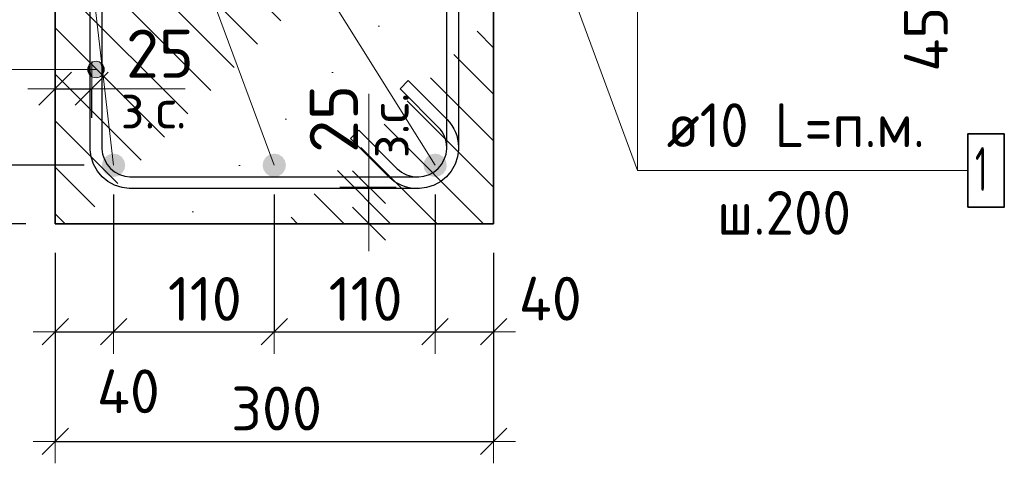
# Model space of a CAD drawing. Header units: metres. Extents: x -38 to 99, y -15 to 21.
# Tile 18 of 48: x 72.148 to 72.822, y 2.02 to 2.324. Entities that reach past the tile are written whole.
import ezdxf

# ---------------------------------------------------------------- set-up
doc = ezdxf.new("R2010")
doc.units = ezdxf.units.M
doc.header["$PDMODE"] = 65
doc.linetypes.add('______4', pattern=[0.135, 0.105, -0.03])
for name, color, linetype, lineweight in [('XR$4$Арм. стержнями нижней зоны', 180, 'Continuous', 35), ('XR$4$Арм.стержн. Хомут', 240, 'Continuous', 35), ('XR$4$Арм.стержн.горизонт. 1', 180, 'Continuous', 35), ('XR$4$Размерная линия (1)', 7, 'Continuous', 13), ('XR$4$Размерная линия_ общее', 7, 'Continuous', 13)]:
    doc.layers.add(name, color=color, linetype=linetype, lineweight=lineweight)
doc.styles.add('ISOCPEUR', font='txt')
doc.dimstyles.new('DIMSTYLE_17', dxfattribs={"dimtxt": 0.033, "dimasz": 0.0375, "dimexe": 0, "dimexo": 0, "dimgap": 0.0165, "dimtad": 2, "dimdec": 0, "dimlfac": 1000, "dimrnd": 1, "dimzin": 12, "dimdsep": 46, "dimtxsty": 'ISOCPEUR', "dimblk1": 'ALL_ML_STRICH', "dimblk2": 'ALL_ML_STRICH', "dimsah": 1, "dimcen": 0, "dimclrd": 7, "dimclre": 256, "dimclrt": 7, "dimadec": 0, "dimazin": 0, "dimtfac": 1, "dimtdec": 0, "dimtix": 1, "dimtmove": 2, "dimatfit": 3, "dimfxl": 0, "dimtvp": 1.2, "dimtzin": 0, "dimlwd": 0, "dimlwe": -3, "dimarcsym": 0})
doc.dimstyles.new('DIMSTYLE_20', dxfattribs={"dimtxt": 0.03, "dimasz": 0.03, "dimexe": 0, "dimexo": 0, "dimgap": 0.015, "dimtad": 2, "dimdec": 0, "dimlfac": 1000, "dimrnd": 1, "dimzin": 12, "dimdsep": 46, "dimtxsty": 'ISOCPEUR', "dimblk1": 'ALL_ML_STRICH', "dimblk2": 'ALL_ML_STRICH', "dimsah": 1, "dimcen": 0, "dimclrd": 7, "dimclre": 256, "dimclrt": 7, "dimadec": 0, "dimazin": 0, "dimtfac": 1, "dimtdec": 0, "dimtix": 1, "dimtmove": 2, "dimatfit": 3, "dimfxl": 0, "dimtvp": 1.2, "dimtzin": 0, "dimlwd": 0, "dimlwe": -3, "dimarcsym": 0})
doc.dimstyles.new('DIMSTYLE_29', dxfattribs={"dimtxt": 0.03, "dimasz": 0.03, "dimexe": 0, "dimexo": 0, "dimgap": 0.015, "dimtad": 2, "dimdec": 0, "dimlfac": 1000, "dimrnd": 5, "dimzin": 12, "dimdsep": 46, "dimtxsty": 'ISOCPEUR', "dimblk1": 'ALL_ML_STRICH', "dimblk2": 'ALL_ML_STRICH', "dimsah": 1, "dimcen": 0, "dimclrd": 7, "dimclre": 256, "dimclrt": 7, "dimadec": 0, "dimazin": 0, "dimtfac": 1, "dimtdec": 0, "dimtix": 1, "dimtmove": 2, "dimatfit": 3, "dimfxl": 0, "dimtvp": 1.2, "dimtzin": 0, "dimlwd": 0, "dimlwe": -3, "dimarcsym": 0})
doc.dimstyles.new('DIMSTYLE_30', dxfattribs={"dimtxt": 0.03, "dimasz": 0.03, "dimexe": 0, "dimexo": 0, "dimgap": 0.015, "dimtad": 2, "dimdec": 0, "dimlfac": 1000, "dimrnd": 5, "dimzin": 12, "dimdsep": 46, "dimtxsty": 'ISOCPEUR', "dimblk1": 'ALL_ML_STRICH', "dimblk2": 'ALL_ML_STRICH', "dimsah": 1, "dimcen": 0, "dimclrd": 7, "dimclre": 256, "dimclrt": 7, "dimadec": 0, "dimazin": 0, "dimtfac": 1, "dimtdec": 0, "dimtix": 1, "dimtmove": 2, "dimatfit": 3, "dimfxl": 0, "dimtzin": 0, "dimlwd": 0, "dimlwe": -3, "dimarcsym": 0})
doc.dimstyles.new('DIMSTYLE_38', dxfattribs={"dimtxt": 0.03, "dimasz": 0.03, "dimexe": 0, "dimexo": 0, "dimgap": 0.015, "dimtad": 0, "dimdec": 0, "dimlfac": 1000, "dimrnd": 5, "dimzin": 12, "dimdsep": 46, "dimtxsty": 'ISOCPEUR', "dimblk1": 'ALL_ML_STRICH', "dimblk2": 'ALL_ML_STRICH', "dimsah": 1, "dimcen": 0, "dimclrd": 7, "dimclre": 256, "dimclrt": 7, "dimadec": 0, "dimazin": 0, "dimtfac": 1, "dimtdec": 0, "dimtix": 1, "dimtmove": 2, "dimatfit": 3, "dimfxl": 0, "dimtvp": 1.2, "dimtzin": 0, "dimlwd": 0, "dimlwe": -3, "dimarcsym": 0})

# ---------------------------------------------------------------- blocks, each defined once
blk = doc.blocks.new('ALL_ML_STRICH')
at = {"color": 0, "linetype": 'ByBlock', "lineweight": -2}
for p, q in [((0, -0.5), (0, 0.5)), ((-0.3, -0.3), (0.3, 0.3)), ((-1, 0), (0.5, 0))]:
    blk.add_line(p, q, dxfattribs=at)
blk = doc.blocks.new('*D147')
at = {"layer": 'DEFPOINTS', "color": 7, "linetype": 'Continuous', "lineweight": 13, "transparency": 33554687}
for p in [(72.34681, 2.20903), (72.35181, 2.18403), (72.3868, 2.18403)]:
    blk.add_point(p, dxfattribs=at)
at = {"layer": 'XR$4$Размерная линия_ общее', "color": 253, "linetype": 'Continuous', "lineweight": -2, "true_color": 0xa0a0a0, "transparency": 33554687}
for p, q in [((72.36681, 2.20903), (72.3868, 2.20903)), ((72.37181, 2.18403), (72.3868, 2.18403))]:
    blk.add_line(p, q, dxfattribs=at)
at = {"layer": 'XR$4$Размерная линия_ общее', "color": 7, "linetype": 'Continuous', "lineweight": -2, "transparency": 33554687}
blk.add_line((72.3868, 2.18403), (72.3868, 2.20903), dxfattribs=at)
at = {"layer": 'XR$4$Размерная линия_ общее', "color": 7, "linetype": 'Continuous', "lineweight": 13, "transparency": 33554687, "xscale": 0.0375, "yscale": 0.0375, "zscale": 0.0375}
for p, rotation in [((72.3868, 2.20903), 90), ((72.3868, 2.18403), 270)]:
    blk.add_blockref('ALL_ML_STRICH', p, dxfattribs=dict(at, rotation=rotation))
at = {"layer": 'XR$4$Размерная линия_ общее', "color": 7, "linetype": 'Continuous', "lineweight": 13, "transparency": 33554687, "insert": (72.3628, 2.25576), "char_height": 0.033, "width": 0.066, "attachment_point": 5, "rotation": 90, "style": 'ISOCPEUR'}
blk.add_mtext('\\A1;{25}', dxfattribs=at)
at = {"layer": 'XR$4$Размерная линия_ общее', "color": 7, "linetype": 'Continuous', "lineweight": 13, "transparency": 33554687, "insert": (72.38701, 2.22881), "char_height": 0.027, "width": 0.00135, "attachment_point": 1, "rotation": 90, "line_spacing_factor": 0.60241, "style": 'ISOCPEUR'}
blk.add_mtext('з.с.', dxfattribs=at)
blk = doc.blocks.new('*D265')
at = {"layer": 'DEFPOINTS', "color": 7, "linetype": 'Continuous', "lineweight": 13, "transparency": 33554687}
for p in [(72.69781, 2.38903), (72.71066, 2.34403), (72.79047, 2.34403)]:
    blk.add_point(p, dxfattribs=at)
at = {"layer": 'XR$4$Размерная линия (1)', "color": 9, "linetype": 'Continuous', "lineweight": -2, "true_color": 0xc7c7c7, "transparency": 33554687}
for p, q in [((72.71781, 2.38903), (72.79047, 2.38903)), ((72.73066, 2.34403), (72.79047, 2.34403))]:
    blk.add_line(p, q, dxfattribs=at)
at = {"layer": 'XR$4$Размерная линия (1)', "color": 7, "linetype": 'Continuous', "lineweight": -2, "transparency": 33554687}
blk.add_line((72.79047, 2.34403), (72.79047, 2.38903), dxfattribs=at)
at = {"layer": 'XR$4$Размерная линия (1)', "color": 7, "linetype": 'Continuous', "lineweight": 13, "transparency": 33554687, "xscale": 0.03, "yscale": 0.03, "zscale": 0.03}
for p, rotation in [((72.79047, 2.38903), 90), ((72.79047, 2.34403), 270)]:
    blk.add_blockref('ALL_ML_STRICH', p, dxfattribs=dict(at, rotation=rotation))
at = {"layer": 'XR$4$Размерная линия (1)', "color": 7, "linetype": 'Continuous', "lineweight": 13, "transparency": 33554687, "insert": (72.76796, 2.31028), "char_height": 0.03, "width": 0.06, "attachment_point": 5, "rotation": 90, "style": 'ISOCPEUR'}
blk.add_mtext('\\A1;{45}', dxfattribs=at)
blk = doc.blocks.new('*D286')
at = {"layer": 'DEFPOINTS', "color": 7, "linetype": 'Continuous', "lineweight": 13, "transparency": 33554687}
for p in [(72.17211, 2.18403), (72.47211, 2.18403), (72.17211, 2.03505)]:
    blk.add_point(p, dxfattribs=at)
at = {"layer": 'XR$4$Размерная линия (1)', "color": 9, "linetype": 'Continuous', "lineweight": -2, "true_color": 0xc7c7c7, "transparency": 33554687}
for p, q in [((72.17211, 2.16403), (72.17211, 2.03505)), ((72.47211, 2.16403), (72.47211, 2.03505))]:
    blk.add_line(p, q, dxfattribs=at)
at = {"layer": 'XR$4$Размерная линия (1)', "color": 7, "linetype": 'Continuous', "lineweight": -2, "transparency": 33554687}
blk.add_line((72.17211, 2.03505), (72.47211, 2.03505), dxfattribs=at)
at = {"layer": 'XR$4$Размерная линия (1)', "color": 7, "linetype": 'Continuous', "lineweight": 13, "transparency": 33554687, "xscale": 0.03, "yscale": 0.03, "zscale": 0.03, "rotation": 180}
blk.add_blockref('ALL_ML_STRICH', (72.17211, 2.03505), dxfattribs=at)
at = {"layer": 'XR$4$Размерная линия (1)', "color": 7, "linetype": 'Continuous', "lineweight": 13, "transparency": 33554687, "xscale": 0.03, "yscale": 0.03, "zscale": 0.03}
blk.add_blockref('ALL_ML_STRICH', (72.47211, 2.03505), dxfattribs=at)
at = {"layer": 'XR$4$Размерная линия (1)', "color": 7, "linetype": 'Continuous', "lineweight": 13, "transparency": 33554687, "insert": (72.32361, 2.05755), "char_height": 0.03, "width": 0.09, "attachment_point": 5, "style": 'ISOCPEUR'}
blk.add_mtext('\\A1;{300}', dxfattribs=at)
blk = doc.blocks.new('*D287')
at = {"layer": 'DEFPOINTS', "color": 7, "linetype": 'Continuous', "lineweight": 13, "transparency": 33554687}
for p in [(72.21203, 2.22403), (72.17211, 2.18403), (72.17211, 2.11005)]:
    blk.add_point(p, dxfattribs=at)
at = {"layer": 'XR$4$Размерная линия (1)', "color": 9, "linetype": 'Continuous', "lineweight": -2, "true_color": 0xc7c7c7, "transparency": 33554687}
for p, q in [((72.21203, 2.20403), (72.21203, 2.11005)), ((72.17211, 2.16403), (72.17211, 2.11005))]:
    blk.add_line(p, q, dxfattribs=at)
at = {"layer": 'XR$4$Размерная линия (1)', "color": 7, "linetype": 'Continuous', "lineweight": -2, "transparency": 33554687}
blk.add_line((72.17211, 2.11005), (72.21203, 2.11005), dxfattribs=at)
at = {"layer": 'XR$4$Размерная линия (1)', "color": 7, "linetype": 'Continuous', "lineweight": 13, "transparency": 33554687, "xscale": 0.03, "yscale": 0.03, "zscale": 0.03, "rotation": 180}
blk.add_blockref('ALL_ML_STRICH', (72.17211, 2.11005), dxfattribs=at)
at = {"layer": 'XR$4$Размерная линия (1)', "color": 7, "linetype": 'Continuous', "lineweight": 13, "transparency": 33554687, "xscale": 0.03, "yscale": 0.03, "zscale": 0.03}
blk.add_blockref('ALL_ML_STRICH', (72.21203, 2.11005), dxfattribs=at)
at = {"layer": 'XR$4$Размерная линия (1)', "color": 7, "linetype": 'Continuous', "lineweight": 13, "transparency": 33554687, "insert": (72.2222, 2.06933), "char_height": 0.03, "width": 0.06, "attachment_point": 5, "style": 'ISOCPEUR'}
blk.add_mtext('\\A1;{40}', dxfattribs=at)
blk = doc.blocks.new('*D288')
at = {"layer": 'DEFPOINTS', "color": 7, "linetype": 'Continuous', "lineweight": 13, "transparency": 33554687}
for p in [(72.21203, 2.22403), (72.32203, 2.22403), (72.21203, 2.11005)]:
    blk.add_point(p, dxfattribs=at)
at = {"layer": 'XR$4$Размерная линия (1)', "color": 9, "linetype": 'Continuous', "lineweight": -2, "true_color": 0xc7c7c7, "transparency": 33554687}
for p, q in [((72.21203, 2.20403), (72.21203, 2.11005)), ((72.32203, 2.20403), (72.32203, 2.11005))]:
    blk.add_line(p, q, dxfattribs=at)
at = {"layer": 'XR$4$Размерная линия (1)', "color": 7, "linetype": 'Continuous', "lineweight": -2, "transparency": 33554687}
blk.add_line((72.21203, 2.11005), (72.32203, 2.11005), dxfattribs=at)
at = {"layer": 'XR$4$Размерная линия (1)', "color": 7, "linetype": 'Continuous', "lineweight": 13, "transparency": 33554687, "xscale": 0.03, "yscale": 0.03, "zscale": 0.03, "rotation": 180}
blk.add_blockref('ALL_ML_STRICH', (72.21203, 2.11005), dxfattribs=at)
at = {"layer": 'XR$4$Размерная линия (1)', "color": 7, "linetype": 'Continuous', "lineweight": 13, "transparency": 33554687, "xscale": 0.03, "yscale": 0.03, "zscale": 0.03}
blk.add_blockref('ALL_ML_STRICH', (72.32203, 2.11005), dxfattribs=at)
at = {"layer": 'XR$4$Размерная линия (1)', "color": 7, "linetype": 'Continuous', "lineweight": 13, "transparency": 33554687, "insert": (72.27453, 2.13255), "char_height": 0.03, "width": 0.09, "attachment_point": 5, "style": 'ISOCPEUR'}
blk.add_mtext('\\A1;{110}', dxfattribs=at)
blk = doc.blocks.new('*D289')
at = {"layer": 'DEFPOINTS', "color": 7, "linetype": 'Continuous', "lineweight": 13, "transparency": 33554687}
for p in [(72.32203, 2.22403), (72.43211, 2.22403), (72.32203, 2.11005)]:
    blk.add_point(p, dxfattribs=at)
at = {"layer": 'XR$4$Размерная линия (1)', "color": 9, "linetype": 'Continuous', "lineweight": -2, "true_color": 0xc7c7c7, "transparency": 33554687}
for p, q in [((72.32203, 2.20403), (72.32203, 2.11005)), ((72.43211, 2.20403), (72.43211, 2.11005))]:
    blk.add_line(p, q, dxfattribs=at)
at = {"layer": 'XR$4$Размерная линия (1)', "color": 7, "linetype": 'Continuous', "lineweight": -2, "transparency": 33554687}
blk.add_line((72.32203, 2.11005), (72.43211, 2.11005), dxfattribs=at)
at = {"layer": 'XR$4$Размерная линия (1)', "color": 7, "linetype": 'Continuous', "lineweight": 13, "transparency": 33554687, "xscale": 0.03, "yscale": 0.03, "zscale": 0.03, "rotation": 180}
blk.add_blockref('ALL_ML_STRICH', (72.32203, 2.11005), dxfattribs=at)
at = {"layer": 'XR$4$Размерная линия (1)', "color": 7, "linetype": 'Continuous', "lineweight": 13, "transparency": 33554687, "xscale": 0.03, "yscale": 0.03, "zscale": 0.03}
blk.add_blockref('ALL_ML_STRICH', (72.43211, 2.11005), dxfattribs=at)
at = {"layer": 'XR$4$Размерная линия (1)', "color": 7, "linetype": 'Continuous', "lineweight": 13, "transparency": 33554687, "insert": (72.38457, 2.13255), "char_height": 0.03, "width": 0.09, "attachment_point": 5, "style": 'ISOCPEUR'}
blk.add_mtext('\\A1;{110}', dxfattribs=at)
blk = doc.blocks.new('*D290')
at = {"layer": 'DEFPOINTS', "color": 7, "linetype": 'Continuous', "lineweight": 13, "transparency": 33554687}
for p in [(72.43211, 2.22403), (72.47211, 2.18403), (72.43211, 2.11005)]:
    blk.add_point(p, dxfattribs=at)
at = {"layer": 'XR$4$Размерная линия (1)', "color": 9, "linetype": 'Continuous', "lineweight": -2, "true_color": 0xc7c7c7, "transparency": 33554687}
for p, q in [((72.43211, 2.20403), (72.43211, 2.11005)), ((72.47211, 2.16403), (72.47211, 2.11005))]:
    blk.add_line(p, q, dxfattribs=at)
at = {"layer": 'XR$4$Размерная линия (1)', "color": 7, "linetype": 'Continuous', "lineweight": -2, "transparency": 33554687}
blk.add_line((72.43211, 2.11005), (72.47211, 2.11005), dxfattribs=at)
at = {"layer": 'XR$4$Размерная линия (1)', "color": 7, "linetype": 'Continuous', "lineweight": 13, "transparency": 33554687, "xscale": 0.03, "yscale": 0.03, "zscale": 0.03, "rotation": 180}
blk.add_blockref('ALL_ML_STRICH', (72.43211, 2.11005), dxfattribs=at)
at = {"layer": 'XR$4$Размерная линия (1)', "color": 7, "linetype": 'Continuous', "lineweight": 13, "transparency": 33554687, "xscale": 0.03, "yscale": 0.03, "zscale": 0.03}
blk.add_blockref('ALL_ML_STRICH', (72.47211, 2.11005), dxfattribs=at)
at = {"layer": 'XR$4$Размерная линия (1)', "color": 7, "linetype": 'Continuous', "lineweight": 13, "transparency": 33554687, "insert": (72.51092, 2.13273), "char_height": 0.03, "width": 0.06, "attachment_point": 5, "style": 'ISOCPEUR'}
blk.add_mtext('\\A1;{40}', dxfattribs=at)
blk = doc.blocks.new('*D291')
at = {"layer": 'DEFPOINTS', "color": 7, "linetype": 'Continuous', "lineweight": 13, "transparency": 33554687}
for p in [(72.17211, 2.2764), (72.17211, 2.24142), (72.19711, 2.23642)]:
    blk.add_point(p, dxfattribs=at)
at = {"layer": 'XR$4$Размерная линия_ общее', "color": 253, "linetype": 'Continuous', "lineweight": -2, "true_color": 0xa0a0a0, "transparency": 33554687}
for p, q in [((72.17211, 2.26142), (72.17211, 2.2764)), ((72.19711, 2.25642), (72.19711, 2.2764))]:
    blk.add_line(p, q, dxfattribs=at)
at = {"layer": 'XR$4$Размерная линия_ общее', "color": 7, "linetype": 'Continuous', "lineweight": -2, "transparency": 33554687}
blk.add_line((72.17211, 2.2764), (72.19711, 2.2764), dxfattribs=at)
at = {"layer": 'XR$4$Размерная линия_ общее', "color": 7, "linetype": 'Continuous', "lineweight": 13, "transparency": 33554687, "xscale": 0.0375, "yscale": 0.0375, "zscale": 0.0375, "rotation": 180}
blk.add_blockref('ALL_ML_STRICH', (72.17211, 2.2764), dxfattribs=at)
at = {"layer": 'XR$4$Размерная линия_ общее', "color": 7, "linetype": 'Continuous', "lineweight": 13, "transparency": 33554687, "xscale": 0.0375, "yscale": 0.0375, "zscale": 0.0375}
blk.add_blockref('ALL_ML_STRICH', (72.19711, 2.2764), dxfattribs=at)
at = {"layer": 'XR$4$Размерная линия_ общее', "color": 7, "linetype": 'Continuous', "lineweight": 13, "transparency": 33554687, "insert": (72.24383, 2.3004), "char_height": 0.033, "width": 0.066, "attachment_point": 5, "style": 'ISOCPEUR'}
blk.add_mtext('\\A1;{25}', dxfattribs=at)
at = {"layer": 'XR$4$Размерная линия_ общее', "color": 7, "linetype": 'Continuous', "lineweight": 13, "transparency": 33554687, "insert": (72.21688, 2.27619), "char_height": 0.027, "width": 0.00135, "attachment_point": 1, "line_spacing_factor": 0.60241, "style": 'ISOCPEUR'}
blk.add_mtext('з.с.', dxfattribs=at)
blk = doc.blocks.new('*D292')
at = {"layer": 'DEFPOINTS', "color": 7, "linetype": 'Continuous', "lineweight": 13, "transparency": 33554687}
for p in [(72.21203, 2.22403), (72.12431, 2.18403), (72.17211, 2.18403)]:
    blk.add_point(p, dxfattribs=at)
at = {"layer": 'XR$4$Размерная линия (1)', "color": 9, "linetype": 'Continuous', "lineweight": -2, "true_color": 0xc7c7c7, "transparency": 33554687}
for p, q in [((72.19203, 2.22403), (72.12431, 2.22403)), ((72.15211, 2.18403), (72.12431, 2.18403))]:
    blk.add_line(p, q, dxfattribs=at)
at = {"layer": 'XR$4$Размерная линия (1)', "color": 7, "linetype": 'Continuous', "lineweight": -2, "transparency": 33554687}
blk.add_line((72.12431, 2.18403), (72.12431, 2.22403), dxfattribs=at)
at = {"layer": 'XR$4$Размерная линия (1)', "color": 7, "linetype": 'Continuous', "lineweight": 13, "transparency": 33554687, "xscale": 0.03, "yscale": 0.03, "zscale": 0.03}
for p, rotation in [((72.12431, 2.22403), 90), ((72.12431, 2.18403), 270)]:
    blk.add_blockref('ALL_ML_STRICH', p, dxfattribs=dict(at, rotation=rotation))
at = {"layer": 'XR$4$Размерная линия (1)', "color": 7, "linetype": 'Continuous', "lineweight": 13, "transparency": 33554687, "insert": (72.10172, 2.14972), "char_height": 0.03, "width": 0.06, "attachment_point": 5, "rotation": 90, "style": 'ISOCPEUR'}
blk.add_mtext('\\A1;{40}', dxfattribs=at)
blk = doc.blocks.new('*D293')
at = {"layer": 'DEFPOINTS', "color": 7, "linetype": 'Continuous', "lineweight": 13, "transparency": 33554687}
for p in [(72.21203, 2.34903), (72.12431, 2.22403), (72.21203, 2.22403)]:
    blk.add_point(p, dxfattribs=at)
at = {"layer": 'XR$4$Размерная линия (1)', "color": 9, "linetype": 'Continuous', "lineweight": -2, "true_color": 0xc7c7c7, "transparency": 33554687}
for p, q in [((72.19203, 2.34903), (72.12431, 2.34903)), ((72.19203, 2.22403), (72.12431, 2.22403))]:
    blk.add_line(p, q, dxfattribs=at)
at = {"layer": 'XR$4$Размерная линия (1)', "color": 7, "linetype": 'Continuous', "lineweight": -2, "transparency": 33554687}
blk.add_line((72.12431, 2.22403), (72.12431, 2.34903), dxfattribs=at)
at = {"layer": 'XR$4$Размерная линия (1)', "color": 7, "linetype": 'Continuous', "lineweight": 13, "transparency": 33554687, "xscale": 0.03, "yscale": 0.03, "zscale": 0.03}
for p, rotation in [((72.12431, 2.34903), 90), ((72.12431, 2.22403), 270)]:
    blk.add_blockref('ALL_ML_STRICH', p, dxfattribs=dict(at, rotation=rotation))
at = {"layer": 'XR$4$Размерная линия (1)', "color": 7, "linetype": 'Continuous', "lineweight": 13, "transparency": 33554687, "insert": (72.10181, 2.29103), "char_height": 0.03, "width": 0.09, "attachment_point": 5, "rotation": 90, "style": 'ISOCPEUR'}
blk.add_mtext('\\A1;{125}', dxfattribs=at)
blk = doc.blocks.new('*D296')
at = {"layer": 'DEFPOINTS', "color": 7, "linetype": 'Continuous', "lineweight": 13, "transparency": 33554687}
for p in [(72.17211, 2.54403), (72.03736, 2.18403), (72.17211, 2.18403)]:
    blk.add_point(p, dxfattribs=at)
at = {"layer": 'XR$4$Размерная линия (1)', "color": 9, "linetype": 'Continuous', "lineweight": -2, "true_color": 0xc7c7c7, "transparency": 33554687}
for p, q in [((72.15211, 2.54403), (72.03736, 2.54403)), ((72.15211, 2.18403), (72.03736, 2.18403))]:
    blk.add_line(p, q, dxfattribs=at)
at = {"layer": 'XR$4$Размерная линия (1)', "color": 7, "linetype": 'Continuous', "lineweight": -2, "transparency": 33554687}
blk.add_line((72.03736, 2.18403), (72.03736, 2.54403), dxfattribs=at)
at = {"layer": 'XR$4$Размерная линия (1)', "color": 7, "linetype": 'Continuous', "lineweight": 13, "transparency": 33554687, "xscale": 0.03, "yscale": 0.03, "zscale": 0.03}
for p, rotation in [((72.03736, 2.54403), 90), ((72.03736, 2.18403), 270)]:
    blk.add_blockref('ALL_ML_STRICH', p, dxfattribs=dict(at, rotation=rotation))
at = {"layer": 'XR$4$Размерная линия (1)', "color": 7, "linetype": 'Continuous', "lineweight": 13, "transparency": 33554687, "insert": (72.01486, 2.36553), "char_height": 0.03, "width": 0.09, "attachment_point": 5, "rotation": 90, "style": 'ISOCPEUR'}
blk.add_mtext('\\A1;{360}', dxfattribs=at)

msp = doc.modelspace()

# ---------------------------------------------------------------- hatches: boundary and pattern name
at = {"linetype": 'Continuous', "lineweight": 13, "transparency": 33554687}
h = msp.add_hatch(dxfattribs=at)
h.set_pattern_fill('__________540', scale=0.015, style=0, pattern_type=2)
h.set_pattern_definition([(135, (0, 0), (-0.031819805, -0.031819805), [0.4, -0.05, 0, -0.05]), (135, (-0.01591, -0.01591), (-0.031819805, -0.031819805), [0.8, -0.1, 0.1, -0.1])])
h.paths.add_polyline_path([(72.47211, 2.54403), (72.17211, 2.54403), (72.17211, 2.18403), (72.47211, 2.18403)], flags=0)
at = {"layer": 'XR$4$Арм.стержн. Хомут', "linetype": 'Continuous', "lineweight": 13, "transparency": 33554687}
for points in [[(72.19523, 2.28675), (72.19523, 2.29237), (72.19445, 2.28956)], [(72.19523, 2.29237), (72.19726, 2.28472), (72.19726, 2.2944)], [(72.19523, 2.29237), (72.19523, 2.28675), (72.19726, 2.28472)], [(72.19726, 2.2944), (72.20007, 2.28393), (72.20007, 2.29518)], [(72.19726, 2.2944), (72.19726, 2.28472), (72.20007, 2.28393)], [(72.20007, 2.29518), (72.20007, 2.28393), (72.20288, 2.28472)], [(72.20007, 2.29518), (72.20288, 2.28472), (72.20288, 2.2944)], [(72.20288, 2.2944), (72.20288, 2.28472), (72.20491, 2.28675)], [(72.20288, 2.2944), (72.20491, 2.28675), (72.20491, 2.29237)], [(72.20491, 2.29237), (72.20491, 2.28675), (72.2057, 2.28956)]]:
    msp.add_hatch(color=7, dxfattribs=at).paths.add_polyline_path(points)
at = {"layer": 'XR$4$Арм.стержн.горизонт. 1', "linetype": 'Continuous', "lineweight": 50, "transparency": 33554687}
for points in [[(72.22003, 2.22403), (72.21942, 2.2271), (72.21769, 2.22969), (72.21509, 2.23142), (72.21203, 2.23203), (72.20897, 2.23142), (72.20638, 2.22969), (72.20464, 2.2271), (72.20403, 2.22403), (72.20464, 2.22097), (72.20638, 2.21838), (72.20897, 2.21664), (72.21203, 2.21603), (72.21509, 2.21664), (72.21769, 2.21838), (72.21942, 2.22097)], [(72.33003, 2.22403), (72.32942, 2.2271), (72.32769, 2.22969), (72.32509, 2.23142), (72.32203, 2.23203), (72.31897, 2.23142), (72.31638, 2.22969), (72.31464, 2.2271), (72.31403, 2.22403), (72.31464, 2.22097), (72.31638, 2.21838), (72.31897, 2.21664), (72.32203, 2.21603), (72.32509, 2.21664), (72.32769, 2.21838), (72.32942, 2.22097)], [(72.44011, 2.22403), (72.4395, 2.2271), (72.43777, 2.22969), (72.43517, 2.23142), (72.43211, 2.23203), (72.42905, 2.23142), (72.42645, 2.22969), (72.42472, 2.2271), (72.42411, 2.22403), (72.42472, 2.22097), (72.42645, 2.21838), (72.42905, 2.21664), (72.43211, 2.21603), (72.43517, 2.21664), (72.43777, 2.21838), (72.4395, 2.22097)]]:
    msp.add_hatch(color=7, dxfattribs=at).paths.add_polyline_path(points)

# ---------------------------------------------------------------- linework, layer by layer
at = {"color": 7, "linetype": '______4', "lineweight": 25, "transparency": 33554687}
msp.add_line((72.72626, 2.64403), (72.72626, 2.24403), dxfattribs=at)
at = {"color": 7, "linetype": 'Continuous', "lineweight": 35, "transparency": 33554687}
for p, q in [((72.17211, 2.54403), (72.17211, 2.18403)), ((72.47211, 2.18403), (72.47211, 2.34403)), ((72.17211, 2.18403), (72.47211, 2.18403))]:
    msp.add_line(p, q, dxfattribs=at)
at = {"color": 7, "linetype": 'Continuous', "lineweight": 13, "transparency": 33554687}
for p, q in [((72.51215, 2.37898), (72.57062, 2.22046)), ((72.19711, 2.2764), (72.26111, 2.2764)), ((72.3868, 2.20903), (72.3868, 2.27303))]:
    msp.add_line(p, q, dxfattribs=at)
at = {"layer": 'XR$4$Арм. стержнями нижней зоны', "color": 7, "linetype": 'Continuous', "lineweight": 13, "transparency": 33554687}
for q in [(72.57062, 2.38903), (72.79662, 2.22046)]:
    msp.add_line((72.57062, 2.22046), q, dxfattribs=at)
at = {"layer": 'XR$4$Арм. стержнями нижней зоны', "color": 7, "linetype": 'Continuous', "lineweight": 35, "transparency": 33554687}
msp.add_lwpolyline([(72.79662, 2.19546), (72.82162, 2.19546), (72.82162, 2.24546), (72.79662, 2.24546), (72.79662, 2.19546)], dxfattribs=at)
at = {"layer": 'XR$4$Арм.стержн. Хомут', "color": 7, "linetype": 'Continuous', "lineweight": 13, "transparency": 33554687}
for p, q in [((72.20007, 2.29518), (72.20007, 2.29518)), ((72.03758, 2.28956), (72.20007, 2.28956)), ((72.19445, 2.28956), (72.19445, 2.28956)), ((72.2057, 2.28956), (72.2057, 2.28956)), ((72.20007, 2.28393), (72.20007, 2.28393))]:
    msp.add_line(p, q, dxfattribs=at)
at = {"layer": 'XR$4$Арм.стержн. Хомут', "color": 40, "linetype": 'Continuous', "lineweight": 25, "transparency": 33554687}
for points in [[(72.20407, 2.4908), (72.20407, 2.23526), (72.20457, 2.23165), (72.20578, 2.22799), (72.20766, 2.22463), (72.20994, 2.2219), (72.21267, 2.21962), (72.21602, 2.21774), (72.21969, 2.21654), (72.2233, 2.21603), (72.42088, 2.21603), (72.42449, 2.21654), (72.42816, 2.21774), (72.43151, 2.21962), (72.43424, 2.2219), (72.43652, 2.22463), (72.4384, 2.22799), (72.43961, 2.23165), (72.44011, 2.23526), (72.44011, 2.23642), (72.43998, 2.2383), (72.43968, 2.24015), (72.43921, 2.24196), (72.43858, 2.24369), (72.4378, 2.24535), (72.43685, 2.24696), (72.43576, 2.24848), (72.43452, 2.24991), (72.40809, 2.27634), (72.41374, 2.282), (72.44038, 2.25536), (72.44203, 2.25346), (72.44356, 2.25134), (72.44489, 2.24908), (72.44598, 2.24675), (72.44686, 2.24433), (72.44751, 2.2418), (72.44793, 2.23922), (72.44811, 2.2367), (72.44811, 2.23471), (72.44743, 2.22983), (72.44575, 2.22475), (72.44314, 2.22007), (72.43992, 2.21622), (72.43607, 2.21301), (72.43139, 2.21039), (72.42631, 2.20871), (72.42143, 2.20803), (72.22275, 2.20803), (72.21787, 2.20871), (72.21279, 2.21039), (72.20811, 2.21301), (72.20426, 2.21622), (72.20104, 2.22007), (72.19842, 2.22475), (72.19675, 2.22983), (72.19607, 2.23471), (72.19607, 2.49136)], [(72.20407, 2.4908), (72.20407, 2.23526), (72.20457, 2.23165), (72.20578, 2.22799), (72.20766, 2.22463), (72.20994, 2.2219), (72.21267, 2.21962), (72.21602, 2.21774), (72.21969, 2.21654), (72.2233, 2.21603), (72.42088, 2.21603), (72.42449, 2.21654), (72.42816, 2.21774), (72.43151, 2.21962), (72.43424, 2.2219), (72.43652, 2.22463), (72.4384, 2.22799), (72.43961, 2.23165), (72.44011, 2.23526), (72.44011, 2.23642), (72.43998, 2.2383), (72.43968, 2.24015), (72.43921, 2.24196), (72.43858, 2.24369), (72.4378, 2.24535), (72.43685, 2.24696), (72.43576, 2.24848), (72.43452, 2.24991), (72.40809, 2.27634), (72.41374, 2.282), (72.44038, 2.25536), (72.44203, 2.25346), (72.44356, 2.25134), (72.44489, 2.24908), (72.44598, 2.24675), (72.44686, 2.24433), (72.44751, 2.2418), (72.44793, 2.23922), (72.44811, 2.2367), (72.44811, 2.23471), (72.44743, 2.22983), (72.44575, 2.22475), (72.44314, 2.22007), (72.43992, 2.21622), (72.43607, 2.21301), (72.43139, 2.21039), (72.42631, 2.20871), (72.42143, 2.20803), (72.22275, 2.20803), (72.21787, 2.20871), (72.21279, 2.21039), (72.20811, 2.21301), (72.20426, 2.21622), (72.20104, 2.22007), (72.19842, 2.22475), (72.19675, 2.22983), (72.19607, 2.23471), (72.19607, 2.49136)], [(72.44811, 2.49136), (72.44811, 2.23471), (72.44743, 2.22983), (72.44575, 2.22475), (72.44314, 2.22007), (72.43992, 2.21622), (72.43607, 2.21301), (72.43139, 2.21039), (72.42631, 2.20871), (72.42143, 2.20803), (72.41944, 2.20803), (72.41692, 2.20821), (72.41435, 2.20863), (72.41181, 2.20929), (72.40939, 2.21016), (72.40706, 2.21125), (72.4048, 2.21258), (72.40269, 2.21411), (72.40078, 2.21577), (72.37415, 2.2424), (72.3798, 2.24805)], [(72.44811, 2.49136), (72.44811, 2.23471), (72.44743, 2.22983), (72.44575, 2.22475), (72.44314, 2.22007), (72.43992, 2.21622), (72.43607, 2.21301), (72.43139, 2.21039), (72.42631, 2.20871), (72.42143, 2.20803), (72.41944, 2.20803), (72.41692, 2.20821), (72.41435, 2.20863), (72.41181, 2.20929), (72.40939, 2.21016), (72.40706, 2.21125), (72.4048, 2.21258), (72.40269, 2.21411), (72.40078, 2.21577), (72.37415, 2.2424), (72.3798, 2.24805)], [(72.3798, 2.24805), (72.40624, 2.22162), (72.40766, 2.22039), (72.40918, 2.21929), (72.41079, 2.21834), (72.41246, 2.21756), (72.41418, 2.21694), (72.41599, 2.21647), (72.41785, 2.21617), (72.41973, 2.21603), (72.42088, 2.21603), (72.42449, 2.21654), (72.42816, 2.21774), (72.43151, 2.21962), (72.43424, 2.2219), (72.43652, 2.22463), (72.4384, 2.22799), (72.43961, 2.23165), (72.44011, 2.23526), (72.44011, 2.4908)], [(72.3798, 2.24805), (72.40624, 2.22162), (72.40766, 2.22039), (72.40918, 2.21929), (72.41079, 2.21834), (72.41246, 2.21756), (72.41418, 2.21694), (72.41599, 2.21647), (72.41785, 2.21617), (72.41973, 2.21603), (72.42088, 2.21603), (72.42449, 2.21654), (72.42816, 2.21774), (72.43151, 2.21962), (72.43424, 2.2219), (72.43652, 2.22463), (72.4384, 2.22799), (72.43961, 2.23165), (72.44011, 2.23526), (72.44011, 2.4908)]]:
    msp.add_lwpolyline(points, dxfattribs=at)
at = {"layer": 'XR$4$Арм.стержн. Хомут', "color": 7, "linetype": 'Continuous', "lineweight": 13, "transparency": 33554687}
msp.add_circle((72.20007, 2.28956), 0.00563, dxfattribs=at)
at = {"layer": 'XR$4$Арм.стержн.горизонт. 1', "color": 7, "linetype": 'Continuous', "lineweight": 13, "transparency": 33554687}
for q in [(72.43211, 2.22403), (72.21203, 2.22403), (72.32203, 2.22403)]:
    msp.add_line((72.16184, 2.65643), q, dxfattribs=at)

# ---------------------------------------------------------------- texts
at = {"layer": 'XR$4$Арм. стержнями нижней зоны', "color": 7, "linetype": 'Continuous', "lineweight": 25, "transparency": 33554687, "char_height": 0.03, "attachment_point": 7, "style": 'ISOCPEUR'}
for s, insert, width in [('\\W0.94;ø10 L=п.м.', (72.59062, 2.23646), 0.1999831), ('\\W0.56;1', (72.80162, 2.20646), 0.0233333), ('\\W0.95;ш.200 ', (72.62512, 2.17646), 0.1311996)]:
    msp.add_mtext(s, dxfattribs=dict(at, insert=insert, width=width))

# ---------------------------------------------------------------- dimensions: what is measured, and where the dimension line sits
at = {"layer": 'XR$4$Размерная линия (1)', "color": 7, "linetype": 'Continuous', "lineweight": 13, "transparency": 33554687}
for base, p1, p2, dimstyle, picture, middle in [((72.03736, 2.54403), (72.15211, 2.18403), (72.15211, 2.54403), 'DIMSTYLE_30', '*D296', (72.01486, 2.36553)), ((72.79047, 2.38903), (72.73066, 2.34403), (72.71781, 2.38903), 'DIMSTYLE_20', '*D265', (72.76796, 2.31028)), ((72.12431, 2.34903), (72.19203, 2.22403), (72.19203, 2.34903), 'DIMSTYLE_30', '*D293', (72.10181, 2.29103)), ((72.12431, 2.22403), (72.15211, 2.18403), (72.19203, 2.22403), 'DIMSTYLE_29', '*D292', (72.10172, 2.14972))]:
    dim = msp.add_linear_dim(base=base, p1=p1, p2=p2, angle=90, dimstyle=dimstyle, override={"dimpost": '<>', "dimclrd": 7, "dimclre": 9, "dimclrt": 7, "dimlwd": 0, "dimlwe": 65533}, dxfattribs=at)
    dim.commit()
    dim.dimension.update_dxf_attribs({"geometry": picture, "text_midpoint": middle, "dimtype": 160})
for base, p1, p2, dimstyle, picture, middle in [((72.21203, 2.11005), (72.17211, 2.16403), (72.21203, 2.20403), 'DIMSTYLE_38', '*D287', (72.2222, 2.06933)), ((72.32203, 2.11005), (72.21203, 2.20403), (72.32203, 2.20403), 'DIMSTYLE_30', '*D288', (72.27453, 2.13255)), ((72.43211, 2.11005), (72.32203, 2.20403), (72.43211, 2.20403), 'DIMSTYLE_30', '*D289', (72.38457, 2.13255)), ((72.47211, 2.11005), (72.43211, 2.20403), (72.47211, 2.16403), 'DIMSTYLE_29', '*D290', (72.51092, 2.13273)), ((72.47211, 2.03505), (72.17211, 2.16403), (72.47211, 2.16403), 'DIMSTYLE_30', '*D286', (72.32361, 2.05755))]:
    dim = msp.add_linear_dim(base=base, p1=p1, p2=p2, dimstyle=dimstyle, override={"dimpost": '<>', "dimclrd": 7, "dimclre": 9, "dimclrt": 7, "dimlwd": 0, "dimlwe": 65533}, dxfattribs=at)
    dim.commit()
    dim.dimension.update_dxf_attribs({"geometry": picture, "text_midpoint": middle, "dimtype": 160})
at = {"layer": 'XR$4$Размерная линия_ общее', "color": 7, "linetype": 'Continuous', "lineweight": 13, "transparency": 33554687}
dim = msp.add_linear_dim(base=(72.19711, 2.2764), p1=(72.17211, 2.26142), p2=(72.19711, 2.25642), text='<>\\Xз.с.', dimstyle='DIMSTYLE_17', override={"dimpost": '<>', "dimclrd": 7, "dimclre": 253, "dimclrt": 7, "dimlwd": 0, "dimlwe": 65533}, dxfattribs=at)
dim.commit()
dim.dimension.update_dxf_attribs({"geometry": '*D291', "text_midpoint": (72.24383, 2.3004), "dimtype": 160})
dim = msp.add_linear_dim(base=(72.3868, 2.20903), p1=(72.37181, 2.18403), p2=(72.36681, 2.20903), angle=90, text='<>\\Xз.с.', dimstyle='DIMSTYLE_17', override={"dimpost": '<>', "dimclrd": 7, "dimclre": 253, "dimclrt": 7, "dimlwd": 0, "dimlwe": 65533}, dxfattribs=at)
dim.commit()
dim.dimension.update_dxf_attribs({"geometry": '*D147', "text_midpoint": (72.3628, 2.25576), "dimtype": 160})

doc.saveas('drawing.dxf')
